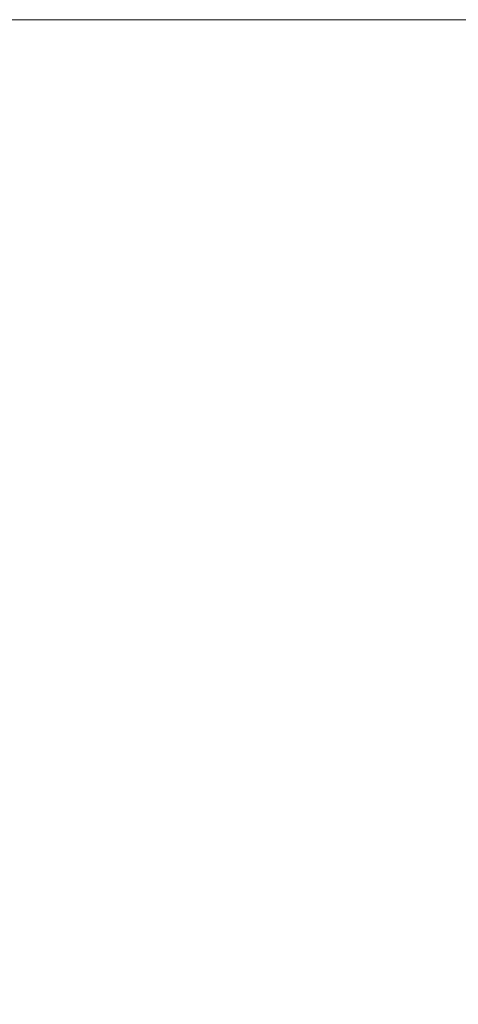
# Model space of a CAD drawing. Header units: centimetres. Extents: x -25.9 to 27.4, y -28.2 to -26.4.
# Tile 94 of 199: x -7.9707 to -7.9366, y -26.4366 to -26.36. Entities that reach past the tile are written whole.
import ezdxf

# ---------------------------------------------------------------- set-up
doc = ezdxf.new("R2010")
doc.units = ezdxf.units.CM
doc.header["$LTSCALE"] = 2.54
doc.layers.add('Lucido design-1', color=7, linetype='Continuous')

# ---------------------------------------------------------------- blocks, each defined once
blk = doc.blocks.new('Gruppo-4-1')
at = {"color": 7, "linetype": 'Continuous', "lineweight": 9}
for points, invisible_edges in [([(27.271439, -26.360047, 540.423108), (27.271439, -26.36, 540.420033), (-25.828561, -26.36, 540.420033), (-25.828561, -26.360047, 540.423108)], 8), ([(-25.828561, -26.36, 540.420033), (-7.970697, -26.36, 540.215544), (-7.978957, -26.36, 540.21358)], 9), ([(-25.828561, -26.36, 540.420033), (-7.962362, -26.36, 540.217157), (-7.970697, -26.36, 540.215544)], 9), ([(9.371439, -26.36, 540.220033), (-25.828561, -26.36, 540.420033), (27.271439, -26.36, 540.420033)], 9), ([(9.371439, -26.36, 540.220033), (-7.928561, -26.36, 540.220033), (-25.828561, -26.36, 540.420033)], 10), ([(-25.828561, -26.36, 540.420033), (-7.953965, -26.36, 540.218414), (-7.962362, -26.36, 540.217157)], 9), ([(-25.828561, -26.36, 540.420033), (-7.93705, -26.36, 540.219853), (-7.945523, -26.36, 540.219313)], 9), ([(-7.928561, -26.36, 540.220033), (-7.93705, -26.36, 540.219853), (-25.828561, -26.36, 540.420033)], 10), ([(-7.945523, -26.36, 540.219313), (-7.953965, -26.36, 540.218414), (-25.828561, -26.36, 540.420033)], 10), ([(-25.828561, -26.360047, 540.423108), (-25.828561, -26.360114, 540.424394), (27.271439, -26.360114, 540.424394), (27.271439, -26.360047, 540.423108)], 10), ([(27.271439, -26.360261, 540.427254), (27.271439, -26.360114, 540.424394), (-25.828561, -26.360114, 540.424394), (-25.828561, -26.360261, 540.427254)], 10), ([(-7.978957, -26.36, 540.21358), (-7.970697, -26.36, 540.215544), (-7.969779, -26.360095, 540.211282), (-7.977858, -26.360095, 540.209361)], 14), ([(-7.977858, -26.360095, 540.209361), (-7.969779, -26.360095, 540.211282), (-7.968908, -26.360361, 540.207243), (-7.976817, -26.360361, 540.205362)], 15), ([(-7.970697, -26.36, 540.215544), (-7.962362, -26.36, 540.217157), (-7.961625, -26.360095, 540.212859), (-7.969779, -26.360095, 540.211282)], 14), ([(-7.969779, -26.360095, 540.211282), (-7.961625, -26.360095, 540.212859), (-7.960926, -26.360361, 540.208786), (-7.968908, -26.360361, 540.207243)], 15), ([(-7.962362, -26.36, 540.217157), (-7.953965, -26.36, 540.218414), (-7.953411, -26.360095, 540.214089), (-7.961625, -26.360095, 540.212859)], 14), ([(-7.961625, -26.360095, 540.212859), (-7.953411, -26.360095, 540.214089), (-7.952886, -26.360361, 540.20999), (-7.960926, -26.360361, 540.208786)], 15), ([(-7.953965, -26.36, 540.218414), (-7.945523, -26.36, 540.219313), (-7.945153, -26.360095, 540.214969), (-7.953411, -26.360095, 540.214089)], 14), ([(-7.953411, -26.360095, 540.214089), (-7.945153, -26.360095, 540.214969), (-7.944802, -26.360361, 540.210851), (-7.952886, -26.360361, 540.20999)], 15), ([(-7.945523, -26.36, 540.219313), (-7.93705, -26.36, 540.219853), (-7.936865, -26.360095, 540.215497), (-7.945153, -26.360095, 540.214969)], 14), ([(-7.945153, -26.360095, 540.214969), (-7.936865, -26.360095, 540.215497), (-7.936689, -26.360361, 540.211368), (-7.944802, -26.360361, 540.210851)], 15), ([(-7.93705, -26.36, 540.219853), (-7.928561, -26.36, 540.220033), (-7.928561, -26.360095, 540.215674), (-7.936865, -26.360095, 540.215497)], 12), ([(-7.936865, -26.360095, 540.215497), (-7.928561, -26.360095, 540.215674), (-7.928561, -26.360361, 540.211541), (-7.936689, -26.360361, 540.211368)], 13), ([(-25.828561, -26.360261, 540.427254), (-25.828561, -26.3604, 540.428747), (27.271439, -26.3604, 540.428747), (27.271439, -26.360261, 540.427254)], 10), ([(27.271439, -26.360647, 540.43139), (27.271439, -26.3604, 540.428747), (-25.828561, -26.3604, 540.428747), (-25.828561, -26.360647, 540.43139)], 10), ([(-25.828561, -26.360647, 540.43139), (-25.828561, -26.360876, 540.433083), (27.271439, -26.360876, 540.433083), (27.271439, -26.360647, 540.43139)], 10), ([(27.271439, -26.361205, 540.435511), (27.271439, -26.360876, 540.433083), (-25.828561, -26.360876, 540.433083), (-25.828561, -26.361205, 540.435511)], 10), ([(-7.976817, -26.360361, 540.205362), (-7.968908, -26.360361, 540.207243), (-7.968041, -26.360798, 540.203221), (-7.97578, -26.360798, 540.20138)], 15), ([(-7.97578, -26.360798, 540.20138), (-7.968041, -26.360798, 540.203221), (-7.96718, -26.361404, 540.199223), (-7.97475, -26.361404, 540.197423)], 15), ([(-7.968908, -26.360361, 540.207243), (-7.960926, -26.360361, 540.208786), (-7.960231, -26.360798, 540.204731), (-7.968041, -26.360798, 540.203221)], 15), ([(-7.968041, -26.360798, 540.203221), (-7.960231, -26.360798, 540.204731), (-7.95954, -26.361404, 540.200701), (-7.96718, -26.361404, 540.199223)], 15), ([(-7.960926, -26.360361, 540.208786), (-7.952886, -26.360361, 540.20999), (-7.952364, -26.360798, 540.205909), (-7.960231, -26.360798, 540.204731)], 15), ([(-7.960231, -26.360798, 540.204731), (-7.952364, -26.360798, 540.205909), (-7.951844, -26.361404, 540.201853), (-7.95954, -26.361404, 540.200701)], 15), ([(-7.952886, -26.360361, 540.20999), (-7.944802, -26.360361, 540.210851), (-7.944453, -26.360798, 540.206752), (-7.952364, -26.360798, 540.205909)], 15), ([(-7.952364, -26.360798, 540.205909), (-7.944453, -26.360798, 540.206752), (-7.944107, -26.361404, 540.202677), (-7.951844, -26.361404, 540.201853)], 15), ([(-7.944802, -26.360361, 540.210851), (-7.936689, -26.360361, 540.211368), (-7.936515, -26.360798, 540.207258), (-7.944453, -26.360798, 540.206752)], 15), ([(-7.944453, -26.360798, 540.206752), (-7.936515, -26.360798, 540.207258), (-7.936341, -26.361404, 540.203172), (-7.944107, -26.361404, 540.202677)], 15), ([(-7.936689, -26.360361, 540.211368), (-7.928561, -26.360361, 540.211541), (-7.928561, -26.360385, 540.211318)], 9), ([(-7.928561, -26.360385, 540.211318), (-7.928561, -26.360798, 540.207427), (-7.936515, -26.360798, 540.207258), (-7.936689, -26.360361, 540.211368)], 14), ([(-25.828561, -26.361205, 540.435511), (-25.828561, -26.36154, 540.437394), (27.271439, -26.36154, 540.437394), (27.271439, -26.361205, 540.435511)], 10), ([(27.271439, -26.361935, 540.439608), (27.271439, -26.36154, 540.437394), (-25.828561, -26.36154, 540.437394), (-25.828561, -26.361935, 540.439608)], 10), ([(-7.97475, -26.361404, 540.197423), (-7.96718, -26.361404, 540.199223), (-7.966325, -26.362177, 540.195257), (-7.973728, -26.362177, 540.193496)], 15), ([(-7.96718, -26.361404, 540.199223), (-7.95954, -26.361404, 540.200701), (-7.958854, -26.362177, 540.196702), (-7.966325, -26.362177, 540.195257)], 15), ([(-7.95954, -26.361404, 540.200701), (-7.951844, -26.361404, 540.201853), (-7.951329, -26.362177, 540.197828), (-7.958854, -26.362177, 540.196702)], 15), ([(-7.951844, -26.361404, 540.201853), (-7.944107, -26.361404, 540.202677), (-7.943763, -26.362177, 540.198634), (-7.951329, -26.362177, 540.197828)], 15), ([(-7.944107, -26.361404, 540.202677), (-7.936341, -26.361404, 540.203172), (-7.936169, -26.362177, 540.199119), (-7.943763, -26.362177, 540.198634)], 15), ([(-25.828561, -26.361935, 540.439608), (-25.828561, -26.362392, 540.441673), (27.271439, -26.362392, 540.441673), (27.271439, -26.361935, 540.439608)], 10), ([(27.271439, -26.362835, 540.443675), (27.271439, -26.362392, 540.441673), (-25.828561, -26.362392, 540.441673), (-25.828561, -26.362835, 540.443675)], 10), ([(-7.973728, -26.362177, 540.193496), (-7.966325, -26.362177, 540.195257), (-7.965478, -26.363117, 540.191329), (-7.972715, -26.363117, 540.189608)], 15), ([(-7.966325, -26.362177, 540.195257), (-7.958854, -26.362177, 540.196702), (-7.958175, -26.363117, 540.192741), (-7.965478, -26.363117, 540.191329)], 15), ([(-7.958854, -26.362177, 540.196702), (-7.951329, -26.362177, 540.197828), (-7.950819, -26.363117, 540.193842), (-7.958175, -26.363117, 540.192741)], 15), ([(-7.951329, -26.362177, 540.197828), (-7.943763, -26.362177, 540.198634), (-7.943422, -26.363117, 540.19463), (-7.950819, -26.363117, 540.193842)], 15), ([(-7.943763, -26.362177, 540.198634), (-7.936169, -26.362177, 540.199119), (-7.935998, -26.363117, 540.195104), (-7.943422, -26.363117, 540.19463)], 15), ([(-25.828561, -26.362835, 540.443675), (-25.828561, -26.363428, 540.44591), (27.271439, -26.363428, 540.44591), (27.271439, -26.362835, 540.443675)], 10), ([(-7.972715, -26.363117, 540.189608), (-7.965478, -26.363117, 540.191329), (-7.964641, -26.36422, 540.187445), (-7.971714, -26.36422, 540.185763)], 15), ([(-7.965478, -26.363117, 540.191329), (-7.958175, -26.363117, 540.192741), (-7.957504, -26.36422, 540.188826), (-7.964641, -26.36422, 540.187445)], 15), ([(-7.958175, -26.363117, 540.192741), (-7.950819, -26.363117, 540.193842), (-7.950314, -26.36422, 540.189902), (-7.957504, -26.36422, 540.188826)], 15), ([(-7.950819, -26.363117, 540.193842), (-7.943422, -26.363117, 540.19463), (-7.943085, -26.36422, 540.190672), (-7.950314, -26.36422, 540.189902)], 15), ([(-7.943422, -26.363117, 540.19463), (-7.935998, -26.363117, 540.195104), (-7.93583, -26.36422, 540.191135), (-7.943085, -26.36422, 540.190672)], 15), ([(27.271439, -26.363905, 540.447705), (27.271439, -26.363428, 540.44591), (-25.828561, -26.363428, 540.44591), (-25.828561, -26.363905, 540.447705)], 10), ([(-25.828561, -26.363905, 540.447705), (-25.828561, -26.364648, 540.450098), (27.271439, -26.364648, 540.450098), (27.271439, -26.363905, 540.447705)], 10), ([(27.271439, -26.365143, 540.45169), (27.271439, -26.364648, 540.450098), (-25.828561, -26.364648, 540.450098), (-25.828561, -26.365143, 540.45169)], 10), ([(-7.978709, -26.36422, 540.183782), (-7.971714, -26.36422, 540.185763), (-7.970726, -26.365486, 540.181969), (-7.977561, -26.365486, 540.180033)], 15), ([(-7.971714, -26.36422, 540.185763), (-7.964641, -26.36422, 540.187445), (-7.963815, -26.365486, 540.183612), (-7.970726, -26.365486, 540.181969)], 15), ([(-7.964641, -26.36422, 540.187445), (-7.957504, -26.36422, 540.188826), (-7.956841, -26.365486, 540.184961), (-7.963815, -26.365486, 540.183612)], 15), ([(-7.957504, -26.36422, 540.188826), (-7.950314, -26.36422, 540.189902), (-7.949816, -26.365486, 540.186013), (-7.956841, -26.365486, 540.184961)], 15), ([(-7.950314, -26.36422, 540.189902), (-7.943085, -26.36422, 540.190672), (-7.942752, -26.365486, 540.186765), (-7.949816, -26.365486, 540.186013)], 15), ([(-7.943085, -26.36422, 540.190672), (-7.93583, -26.36422, 540.191135), (-7.935663, -26.365486, 540.187217), (-7.942752, -26.365486, 540.186765)], 15), ([(-25.828561, -26.365143, 540.45169), (-25.828561, -26.36605, 540.454229), (27.271439, -26.36605, 540.454229), (27.271439, -26.365143, 540.45169)], 10), ([(-7.977561, -26.365486, 540.180033), (-7.970726, -26.365486, 540.181969), (-7.969753, -26.36691, 540.178232), (-7.97643, -26.36691, 540.176341)], 15), ([(-7.970726, -26.365486, 540.181969), (-7.963815, -26.365486, 540.183612), (-7.963002, -26.36691, 540.179837), (-7.969753, -26.36691, 540.178232)], 15), ([(-7.963815, -26.365486, 540.183612), (-7.956841, -26.365486, 540.184961), (-7.956188, -26.36691, 540.181155), (-7.963002, -26.36691, 540.179837)], 15), ([(-7.956841, -26.365486, 540.184961), (-7.949816, -26.365486, 540.186013), (-7.949325, -26.36691, 540.182182), (-7.956188, -26.36691, 540.181155)], 15), ([(-7.949816, -26.365486, 540.186013), (-7.942752, -26.365486, 540.186765), (-7.942425, -26.36691, 540.182917), (-7.949325, -26.36691, 540.182182)], 15), ([(-7.942752, -26.365486, 540.186765), (-7.935663, -26.365486, 540.187217), (-7.935499, -26.36691, 540.183359), (-7.942425, -26.36691, 540.182917)], 15), ([(27.271439, -26.366548, 540.455624), (27.271439, -26.36605, 540.454229), (-25.828561, -26.36605, 540.454229), (-25.828561, -26.366548, 540.455624)], 10), ([(-25.828561, -26.366548, 540.455624), (-25.828561, -26.367629, 540.458295), (27.271439, -26.367629, 540.458295), (27.271439, -26.366548, 540.455624)], 10), ([(-7.97643, -26.36691, 540.176341), (-7.969753, -26.36691, 540.178232), (-7.968796, -26.36849, 540.174557), (-7.975318, -26.36849, 540.172711)], 15), ([(-7.969753, -26.36691, 540.178232), (-7.963002, -26.36691, 540.179837), (-7.962202, -26.36849, 540.176126), (-7.968796, -26.36849, 540.174557)], 15), ([(-7.963002, -26.36691, 540.179837), (-7.956188, -26.36691, 540.181155), (-7.955547, -26.36849, 540.177413), (-7.962202, -26.36849, 540.176126)], 15), ([(-7.956188, -26.36691, 540.181155), (-7.949325, -26.36691, 540.182182), (-7.948843, -26.36849, 540.178416), (-7.955547, -26.36849, 540.177413)], 15), ([(-7.949325, -26.36691, 540.182182), (-7.942425, -26.36691, 540.182917), (-7.942103, -26.36849, 540.179134), (-7.948843, -26.36849, 540.178416)], 15), ([(-7.942425, -26.36691, 540.182917), (-7.935499, -26.36691, 540.183359), (-7.935338, -26.36849, 540.179566), (-7.942103, -26.36849, 540.179134)], 15), ([(27.271439, -26.368117, 540.459498), (27.271439, -26.367629, 540.458295), (-25.828561, -26.367629, 540.458295), (-25.828561, -26.368117, 540.459498)], 10), ([(-25.828561, -26.368117, 540.459498), (-25.828561, -26.369385, 540.462288), (27.271439, -26.369385, 540.462288), (27.271439, -26.368117, 540.459498)], 10), ([(-7.975318, -26.36849, 540.172711), (-7.968796, -26.36849, 540.174557), (-7.967858, -26.370224, 540.170952), (-7.974227, -26.370224, 540.169149)], 15), ([(-7.968796, -26.36849, 540.174557), (-7.962202, -26.36849, 540.176126), (-7.961417, -26.370224, 540.172484), (-7.967858, -26.370224, 540.170952)], 15), ([(-7.962202, -26.36849, 540.176126), (-7.955547, -26.36849, 540.177413), (-7.954917, -26.370224, 540.173741), (-7.961417, -26.370224, 540.172484)], 15), ([(-7.955547, -26.36849, 540.177413), (-7.948843, -26.36849, 540.178416), (-7.94837, -26.370224, 540.174721), (-7.954917, -26.370224, 540.173741)], 15), ([(-7.948843, -26.36849, 540.178416), (-7.942103, -26.36849, 540.179134), (-7.941787, -26.370224, 540.175423), (-7.94837, -26.370224, 540.174721)], 15), ([(-7.942103, -26.36849, 540.179134), (-7.935338, -26.36849, 540.179566), (-7.93518, -26.370224, 540.175844), (-7.941787, -26.370224, 540.175423)], 15), ([(27.271439, -26.369848, 540.463308), (27.271439, -26.369385, 540.462288), (-25.828561, -26.369385, 540.462288), (-25.828561, -26.369848, 540.463308)], 10), ([(-25.828561, -26.369848, 540.463308), (-25.828561, -26.371313, 540.466201), (27.271439, -26.371313, 540.466201), (27.271439, -26.369848, 540.463308)], 10), ([(-7.974227, -26.370224, 540.169149), (-7.967858, -26.370224, 540.170952), (-7.966938, -26.372108, 540.167422), (-7.973159, -26.372108, 540.165661)], 15), ([(-7.967858, -26.370224, 540.170952), (-7.961417, -26.370224, 540.172484), (-7.960649, -26.372108, 540.168918), (-7.966938, -26.372108, 540.167422)], 15), ([(-7.961417, -26.370224, 540.172484), (-7.954917, -26.370224, 540.173741), (-7.954301, -26.372108, 540.170146), (-7.960649, -26.372108, 540.168918)], 15), ([(-7.954917, -26.370224, 540.173741), (-7.94837, -26.370224, 540.174721), (-7.947907, -26.372108, 540.171103), (-7.954301, -26.372108, 540.170146)], 15), ([(-7.94837, -26.370224, 540.174721), (-7.941787, -26.370224, 540.175423), (-7.941478, -26.372108, 540.171788), (-7.947907, -26.372108, 540.171103)], 15), ([(-7.941787, -26.370224, 540.175423), (-7.93518, -26.370224, 540.175844), (-7.935025, -26.372108, 540.172199), (-7.941478, -26.372108, 540.171788)], 15), ([(27.271439, -26.371739, 540.467045), (27.271439, -26.371313, 540.466201), (-25.828561, -26.371313, 540.466201), (-25.828561, -26.371739, 540.467045)], 10), ([(-25.828561, -26.371739, 540.467045), (-25.828561, -26.373409, 540.470027), (27.271439, -26.373409, 540.470027), (27.271439, -26.371739, 540.467045)], 10), ([(-7.973159, -26.372108, 540.165661), (-7.966938, -26.372108, 540.167422), (-7.96604, -26.374138, 540.163973), (-7.972116, -26.374138, 540.162253)], 15), ([(-7.966938, -26.372108, 540.167422), (-7.960649, -26.372108, 540.168918), (-7.959898, -26.374138, 540.165434), (-7.96604, -26.374138, 540.163973)], 15), ([(-7.960649, -26.372108, 540.168918), (-7.954301, -26.372108, 540.170146), (-7.953698, -26.374138, 540.166633), (-7.959898, -26.374138, 540.165434)], 15), ([(-7.954301, -26.372108, 540.170146), (-7.947907, -26.372108, 540.171103), (-7.947454, -26.374138, 540.167568), (-7.953698, -26.374138, 540.166633)], 15), ([(-7.947907, -26.372108, 540.171103), (-7.941478, -26.372108, 540.171788), (-7.941175, -26.374138, 540.168237), (-7.947454, -26.374138, 540.167568)], 15), ([(-7.941478, -26.372108, 540.171788), (-7.935025, -26.372108, 540.172199), (-7.934874, -26.374138, 540.168638), (-7.941175, -26.374138, 540.168237)], 15), ([(27.271439, -26.373788, 540.470703), (27.271439, -26.373409, 540.470027), (-25.828561, -26.373409, 540.470027), (-25.828561, -26.373788, 540.470703)], 10), ([(-25.828561, -26.373788, 540.470703), (-25.828561, -26.37567, 540.473758), (27.271439, -26.37567, 540.473758), (27.271439, -26.373788, 540.470703)], 10), ([(-7.972116, -26.374138, 540.162253), (-7.96604, -26.374138, 540.163973), (-7.965165, -26.37631, 540.16061), (-7.971098, -26.37631, 540.15893)], 15), ([(-7.96604, -26.374138, 540.163973), (-7.959898, -26.374138, 540.165434), (-7.959166, -26.37631, 540.162037), (-7.965165, -26.37631, 540.16061)], 15), ([(-7.959898, -26.374138, 540.165434), (-7.953698, -26.374138, 540.166633), (-7.953111, -26.37631, 540.163208), (-7.959166, -26.37631, 540.162037)], 15), ([(-7.953698, -26.374138, 540.166633), (-7.947454, -26.374138, 540.167568), (-7.947013, -26.37631, 540.164121), (-7.953111, -26.37631, 540.163208)], 15), ([(-7.947454, -26.374138, 540.167568), (-7.941175, -26.374138, 540.168237), (-7.940881, -26.37631, 540.164774), (-7.947013, -26.37631, 540.164121)], 15), ([(-7.941175, -26.374138, 540.168237), (-7.934874, -26.374138, 540.168638), (-7.934727, -26.37631, 540.165167), (-7.940881, -26.37631, 540.164774)], 15), ([(27.271439, -26.375989, 540.474275), (27.271439, -26.37567, 540.473758), (-25.828561, -26.37567, 540.473758), (-25.828561, -26.375989, 540.474275)], 10), ([(-25.828561, -26.375989, 540.474275), (-25.828561, -26.378092, 540.477386), (27.271439, -26.378092, 540.477386), (27.271439, -26.375989, 540.474275)], 10), ([(-7.976955, -26.37631, 540.157), (-7.971098, -26.37631, 540.15893), (-7.970108, -26.378621, 540.155698), (-7.975829, -26.378621, 540.153813)], 15), ([(-7.971098, -26.37631, 540.15893), (-7.965165, -26.37631, 540.16061), (-7.964313, -26.378621, 540.157339), (-7.970108, -26.378621, 540.155698)], 15), ([(-7.965165, -26.37631, 540.16061), (-7.959166, -26.37631, 540.162037), (-7.958453, -26.378621, 540.158733), (-7.964313, -26.378621, 540.157339)], 15), ([(-7.959166, -26.37631, 540.162037), (-7.953111, -26.37631, 540.163208), (-7.95254, -26.378621, 540.159877), (-7.958453, -26.378621, 540.158733)], 15), ([(-7.953111, -26.37631, 540.163208), (-7.947013, -26.37631, 540.164121), (-7.946583, -26.378621, 540.160768), (-7.95254, -26.378621, 540.159877)], 15), ([(-7.947013, -26.37631, 540.164121), (-7.940881, -26.37631, 540.164774), (-7.940594, -26.378621, 540.161406), (-7.946583, -26.378621, 540.160768)], 15), ([(-7.940881, -26.37631, 540.164774), (-7.934727, -26.37631, 540.165167), (-7.934583, -26.378621, 540.16179), (-7.940594, -26.378621, 540.161406)], 15), ([(27.271439, -26.378341, 540.477756), (27.271439, -26.378092, 540.477386), (-25.828561, -26.378092, 540.477386), (-25.828561, -26.378341, 540.477756)], 10), ([(-25.828561, -26.378341, 540.477756), (-25.828561, -26.380669, 540.480906), (27.271439, -26.380669, 540.480906), (27.271439, -26.378341, 540.477756)], 10), ([(-7.975829, -26.378621, 540.153813), (-7.970108, -26.378621, 540.155698), (-7.969148, -26.381066, 540.152562), (-7.974736, -26.381066, 540.15072)], 15), ([(-7.970108, -26.378621, 540.155698), (-7.964313, -26.378621, 540.157339), (-7.963487, -26.381066, 540.154165), (-7.969148, -26.381066, 540.152562)], 15), ([(-7.964313, -26.378621, 540.157339), (-7.958453, -26.378621, 540.158733), (-7.957762, -26.381066, 540.155527), (-7.963487, -26.381066, 540.154165)], 15), ([(-7.958453, -26.378621, 540.158733), (-7.95254, -26.378621, 540.159877), (-7.951986, -26.381066, 540.156644), (-7.957762, -26.381066, 540.155527)], 15), ([(-7.95254, -26.378621, 540.159877), (-7.946583, -26.378621, 540.160768), (-7.946167, -26.381066, 540.157515), (-7.951986, -26.381066, 540.156644)], 15), ([(-7.946583, -26.378621, 540.160768), (-7.940594, -26.378621, 540.161406), (-7.940316, -26.381066, 540.158139), (-7.946167, -26.381066, 540.157515)], 15), ([(-7.940594, -26.378621, 540.161406), (-7.934583, -26.378621, 540.16179), (-7.934444, -26.381066, 540.158513), (-7.940316, -26.381066, 540.158139)], 15), ([(27.271439, -26.38084, 540.481137), (27.271439, -26.380669, 540.480906), (-25.828561, -26.380669, 540.480906), (-25.828561, -26.38084, 540.481137)], 10), ([(-25.828561, -26.38084, 540.481137), (-25.828561, -26.383398, 540.48431), (27.271439, -26.383398, 540.48431), (27.271439, -26.38084, 540.481137)], 10), ([(-7.974736, -26.381066, 540.15072), (-7.969148, -26.381066, 540.152562), (-7.968219, -26.383641, 540.149527), (-7.973679, -26.383641, 540.147728)], 15), ([(-7.969148, -26.381066, 540.152562), (-7.963487, -26.381066, 540.154165), (-7.962687, -26.383641, 540.151094), (-7.968219, -26.383641, 540.149527)], 15), ([(-7.963487, -26.381066, 540.154165), (-7.957762, -26.381066, 540.155527), (-7.957094, -26.383641, 540.152424), (-7.962687, -26.383641, 540.151094)], 15), ([(-7.957762, -26.381066, 540.155527), (-7.951986, -26.381066, 540.156644), (-7.951449, -26.383641, 540.153516), (-7.957094, -26.383641, 540.152424)], 15), ([(-7.951986, -26.381066, 540.156644), (-7.946167, -26.381066, 540.157515), (-7.945763, -26.383641, 540.154367), (-7.951449, -26.383641, 540.153516)], 15), ([(-7.946167, -26.381066, 540.157515), (-7.940316, -26.381066, 540.158139), (-7.940047, -26.383641, 540.154976), (-7.945763, -26.383641, 540.154367)], 15), ([(-7.940316, -26.381066, 540.158139), (-7.934444, -26.381066, 540.158513), (-7.934309, -26.383641, 540.155342), (-7.940047, -26.383641, 540.154976)], 15), ([(27.271439, -26.383481, 540.484414), (27.271439, -26.383398, 540.48431), (-25.828561, -26.383398, 540.48431), (-25.828561, -26.383481, 540.484414)], 10), ([(27.271439, -26.386261, 540.48758), (27.271439, -26.383481, 540.484414), (-25.828561, -26.383481, 540.484414), (-25.828561, -26.386261, 540.48758)], 10), ([(-7.973679, -26.383641, 540.147728), (-7.968219, -26.383641, 540.149527), (-7.967321, -26.38634, 540.146598), (-7.972658, -26.38634, 540.144839)], 15), ([(-7.968219, -26.383641, 540.149527), (-7.962687, -26.383641, 540.151094), (-7.961915, -26.38634, 540.148129), (-7.967321, -26.38634, 540.146598)], 15), ([(-7.962687, -26.383641, 540.151094), (-7.957094, -26.383641, 540.152424), (-7.956448, -26.38634, 540.149429), (-7.961915, -26.38634, 540.148129)], 15), ([(-7.957094, -26.383641, 540.152424), (-7.951449, -26.383641, 540.153516), (-7.950932, -26.38634, 540.150496), (-7.956448, -26.38634, 540.149429)], 15), ([(-7.951449, -26.383641, 540.153516), (-7.945763, -26.383641, 540.154367), (-7.945374, -26.38634, 540.151328), (-7.950932, -26.38634, 540.150496)], 15), ([(-7.945763, -26.383641, 540.154367), (-7.940047, -26.383641, 540.154976), (-7.939787, -26.38634, 540.151924), (-7.945374, -26.38634, 540.151328)], 15), ([(-7.940047, -26.383641, 540.154976), (-7.934309, -26.383641, 540.155342), (-7.934179, -26.38634, 540.152281), (-7.939787, -26.38634, 540.151924)], 15), ([(27.271439, -26.389175, 540.49063), (27.271439, -26.386273, 540.487592), (-25.828561, -26.386273, 540.487592), (-25.828561, -26.389175, 540.49063)], 10), ([(-7.972658, -26.38634, 540.144839), (-7.967321, -26.38634, 540.146598), (-7.966458, -26.38916, 540.14378), (-7.971676, -26.38916, 540.14206)], 15), ([(-7.967321, -26.38634, 540.146598), (-7.961915, -26.38634, 540.148129), (-7.961172, -26.38916, 540.145276), (-7.966458, -26.38916, 540.14378)], 15), ([(-7.961915, -26.38634, 540.148129), (-7.956448, -26.38634, 540.149429), (-7.955827, -26.38916, 540.146548), (-7.961172, -26.38916, 540.145276)], 15), ([(-7.956448, -26.38634, 540.149429), (-7.950932, -26.38634, 540.150496), (-7.950433, -26.38916, 540.147591), (-7.955827, -26.38916, 540.146548)], 15), ([(-7.950932, -26.38634, 540.150496), (-7.945374, -26.38634, 540.151328), (-7.945, -26.38916, 540.148404), (-7.950433, -26.38916, 540.147591)], 15), ([(-7.945374, -26.38634, 540.151328), (-7.939787, -26.38634, 540.151924), (-7.939537, -26.38916, 540.148986), (-7.945, -26.38916, 540.148404)], 15), ([(-7.939787, -26.38634, 540.151924), (-7.934179, -26.38634, 540.152281), (-7.934054, -26.38916, 540.149336), (-7.939537, -26.38916, 540.148986)], 15), ([(-25.828561, -26.389175, 540.49063), (-25.828561, -26.389292, 540.490742), (27.271439, -26.389292, 540.490742), (27.271439, -26.389175, 540.49063)], 10), ([(-7.976816, -26.38916, 540.14012), (-7.971676, -26.38916, 540.14206), (-7.970734, -26.392095, 540.139393), (-7.975762, -26.392095, 540.137496)], 15), ([(-7.971676, -26.38916, 540.14206), (-7.966458, -26.38916, 540.14378), (-7.96563, -26.392095, 540.141076), (-7.970734, -26.392095, 540.139393)], 15), ([(-7.966458, -26.38916, 540.14378), (-7.961172, -26.38916, 540.145276), (-7.96046, -26.392095, 540.14254), (-7.96563, -26.392095, 540.141076)], 15), ([(-7.961172, -26.38916, 540.145276), (-7.955827, -26.38916, 540.146548), (-7.955232, -26.392095, 540.143783), (-7.96046, -26.392095, 540.14254)], 15), ([(-7.955827, -26.38916, 540.146548), (-7.950433, -26.38916, 540.147591), (-7.949955, -26.392095, 540.144804), (-7.955232, -26.392095, 540.143783)], 15), ([(-7.950433, -26.38916, 540.147591), (-7.945, -26.38916, 540.148404), (-7.944641, -26.392095, 540.145599), (-7.949955, -26.392095, 540.144804)], 15), ([(-7.945, -26.38916, 540.148404), (-7.939537, -26.38916, 540.148986), (-7.939297, -26.392095, 540.146169), (-7.944641, -26.392095, 540.145599)], 15), ([(-7.939537, -26.38916, 540.148986), (-7.934054, -26.38916, 540.149336), (-7.933934, -26.392095, 540.146511), (-7.939297, -26.392095, 540.146169)], 15), ([(27.271439, -26.392218, 540.493556), (27.271439, -26.389292, 540.490742), (-25.828561, -26.389292, 540.490742), (-25.828561, -26.392218, 540.493556)], 10), ([(-25.828561, -26.392218, 540.493556), (-25.828561, -26.392445, 540.493757), (27.271439, -26.392445, 540.493757), (27.271439, -26.392218, 540.493556)], 10), ([(-7.975762, -26.392095, 540.137496), (-7.970734, -26.392095, 540.139393), (-7.969833, -26.395139, 540.136844), (-7.974754, -26.395139, 540.134988)], 15), ([(-7.970734, -26.392095, 540.139393), (-7.96563, -26.392095, 540.141076), (-7.964839, -26.395139, 540.138491), (-7.969833, -26.395139, 540.136844)], 15), ([(-7.96563, -26.392095, 540.141076), (-7.96046, -26.392095, 540.14254), (-7.959778, -26.395139, 540.139924), (-7.964839, -26.395139, 540.138491)], 15), ([(-7.96046, -26.392095, 540.14254), (-7.955232, -26.392095, 540.143783), (-7.954662, -26.395139, 540.141141), (-7.959778, -26.395139, 540.139924)], 15), ([(-7.955232, -26.392095, 540.143783), (-7.949955, -26.392095, 540.144804), (-7.949499, -26.395139, 540.142139), (-7.954662, -26.395139, 540.141141)], 15), ([(-7.949955, -26.392095, 540.144804), (-7.944641, -26.392095, 540.145599), (-7.944297, -26.395139, 540.142918), (-7.949499, -26.395139, 540.142139)], 15), ([(-7.944641, -26.392095, 540.145599), (-7.939297, -26.392095, 540.146169), (-7.939068, -26.395139, 540.143475), (-7.944297, -26.395139, 540.142918)], 15), ([(-7.939297, -26.392095, 540.146169), (-7.933934, -26.392095, 540.146511), (-7.933819, -26.395139, 540.14381), (-7.939068, -26.395139, 540.143475)], 15), ([(27.271439, -26.395386, 540.496355), (27.271439, -26.392445, 540.493757), (-25.828561, -26.392445, 540.493757), (-25.828561, -26.395386, 540.496355)], 10), ([(-25.828561, -26.395386, 540.496355), (-25.828561, -26.395726, 540.496631), (27.271439, -26.395726, 540.496631), (27.271439, -26.395386, 540.496355)], 10), ([(-7.974754, -26.395139, 540.134988), (-7.969833, -26.395139, 540.136844), (-7.968976, -26.398288, 540.134417), (-7.973794, -26.398288, 540.132598)], 15), ([(-7.969833, -26.395139, 540.136844), (-7.964839, -26.395139, 540.138491), (-7.964085, -26.398288, 540.136029), (-7.968976, -26.398288, 540.134417)], 15), ([(-7.964839, -26.395139, 540.138491), (-7.959778, -26.395139, 540.139924), (-7.95913, -26.398288, 540.137432), (-7.964085, -26.398288, 540.136029)], 15), ([(-7.959778, -26.395139, 540.139924), (-7.954662, -26.395139, 540.141141), (-7.95412, -26.398288, 540.138624), (-7.95913, -26.398288, 540.137432)], 15), ([(-7.954662, -26.395139, 540.141141), (-7.949499, -26.395139, 540.142139), (-7.949063, -26.398288, 540.139602), (-7.95412, -26.398288, 540.138624)], 15), ([(-7.949499, -26.395139, 540.142139), (-7.944297, -26.395139, 540.142918), (-7.94397, -26.398288, 540.140364), (-7.949063, -26.398288, 540.139602)], 15), ([(-7.944297, -26.395139, 540.142918), (-7.939068, -26.395139, 540.143475), (-7.938849, -26.398288, 540.140909), (-7.94397, -26.398288, 540.140364)], 15), ([(-7.939068, -26.395139, 540.143475), (-7.933819, -26.395139, 540.14381), (-7.93371, -26.398288, 540.141237), (-7.938849, -26.398288, 540.140909)], 15), ([(27.271439, -26.398655, 540.499007), (27.271439, -26.395726, 540.496631), (-25.828561, -26.395726, 540.496631), (-25.828561, -26.398655, 540.499007)], 10), ([(-7.973794, -26.398288, 540.132598), (-7.968976, -26.398288, 540.134417), (-7.96815, -26.401584, 540.132081), (-7.97287, -26.401584, 540.1303)], 15), ([(-7.968976, -26.398288, 540.134417), (-7.964085, -26.398288, 540.136029), (-7.963359, -26.401584, 540.13366), (-7.96815, -26.401584, 540.132081)], 15), ([(-7.964085, -26.398288, 540.136029), (-7.95913, -26.398288, 540.137432), (-7.958505, -26.401584, 540.135035), (-7.963359, -26.401584, 540.13366)], 15), ([(-7.95913, -26.398288, 540.137432), (-7.95412, -26.398288, 540.138624), (-7.953598, -26.401584, 540.136202), (-7.958505, -26.401584, 540.135035)], 15), ([(-7.95412, -26.398288, 540.138624), (-7.949063, -26.398288, 540.139602), (-7.948645, -26.401584, 540.13716), (-7.953598, -26.401584, 540.136202)], 15), ([(-7.949063, -26.398288, 540.139602), (-7.94397, -26.398288, 540.140364), (-7.943656, -26.401584, 540.137907), (-7.948645, -26.401584, 540.13716)], 15), ([(-7.94397, -26.398288, 540.140364), (-7.938849, -26.398288, 540.140909), (-7.938639, -26.401584, 540.138441), (-7.943656, -26.401584, 540.137907)], 15), ([(-7.938849, -26.398288, 540.140909), (-7.93371, -26.398288, 540.141237), (-7.933605, -26.401584, 540.138762), (-7.938639, -26.401584, 540.138441)], 15), ([(-25.828561, -26.398655, 540.499007), (-25.828561, -26.399127, 540.499365), (27.271439, -26.399127, 540.499365), (27.271439, -26.398655, 540.499007)], 10), ([(27.271439, -26.40045, 540.500369), (27.271439, -26.399127, 540.499365), (-25.828561, -26.399127, 540.499365), (-25.828561, -26.40045, 540.500369)], 10), ([(-25.828561, -26.40045, 540.500369), (-25.828561, -26.402654, 540.501932), (27.271439, -26.402654, 540.501932), (27.271439, -26.40045, 540.500369)], 10), ([(-7.97287, -26.401584, 540.1303), (-7.96815, -26.401584, 540.132081), (-7.967383, -26.404926, 540.129909), (-7.972011, -26.404926, 540.128162)], 15), ([(-7.96815, -26.401584, 540.132081), (-7.963359, -26.401584, 540.13366), (-7.962685, -26.404926, 540.131458), (-7.967383, -26.404926, 540.129909)], 15), ([(-7.963359, -26.401584, 540.13366), (-7.958505, -26.401584, 540.135035), (-7.957925, -26.404926, 540.132805), (-7.962685, -26.404926, 540.131458)], 15), ([(-7.958505, -26.401584, 540.135035), (-7.953598, -26.401584, 540.136202), (-7.953112, -26.404926, 540.13395), (-7.957925, -26.404926, 540.132805)], 15), ([(-7.953598, -26.401584, 540.136202), (-7.948645, -26.401584, 540.13716), (-7.948255, -26.404926, 540.134889), (-7.953112, -26.404926, 540.13395)], 15), ([(-7.948645, -26.401584, 540.13716), (-7.943656, -26.401584, 540.137907), (-7.943363, -26.404926, 540.135622), (-7.948255, -26.404926, 540.134889)], 15), ([(-7.943656, -26.401584, 540.137907), (-7.938639, -26.401584, 540.138441), (-7.938444, -26.404926, 540.136146), (-7.943363, -26.404926, 540.135622)], 15), ([(-7.938639, -26.401584, 540.138441), (-7.933605, -26.401584, 540.138762), (-7.933507, -26.404926, 540.136461), (-7.938444, -26.404926, 540.136146)], 15), ([(27.271439, -26.403908, 540.50282), (27.271439, -26.402654, 540.501932), (-25.828561, -26.402654, 540.501932), (-25.828561, -26.403908, 540.50282)], 10), ([(-25.828561, -26.403908, 540.50282), (-25.828561, -26.406281, 540.504356), (27.271439, -26.406281, 540.504356), (27.271439, -26.403908, 540.50282)], 10), ([(-7.972011, -26.404926, 540.128162), (-7.967383, -26.404926, 540.129909), (-7.966662, -26.408355, 540.127868), (-7.971204, -26.408355, 540.126154)], 15), ([(-7.967383, -26.404926, 540.129909), (-7.962685, -26.404926, 540.131458), (-7.962051, -26.408355, 540.129388), (-7.966662, -26.408355, 540.127868)], 15), ([(-7.962685, -26.404926, 540.131458), (-7.957925, -26.404926, 540.132805), (-7.95738, -26.408355, 540.130711), (-7.962051, -26.408355, 540.129388)], 15), ([(-7.957925, -26.404926, 540.132805), (-7.953112, -26.404926, 540.13395), (-7.952656, -26.408355, 540.131834), (-7.95738, -26.408355, 540.130711)], 15), ([(-7.953112, -26.404926, 540.13395), (-7.948255, -26.404926, 540.134889), (-7.94789, -26.408355, 540.132756), (-7.952656, -26.408355, 540.131834)], 15), ([(-7.948255, -26.404926, 540.134889), (-7.943363, -26.404926, 540.135622), (-7.943088, -26.408355, 540.133475), (-7.94789, -26.408355, 540.132756)], 15), ([(-7.943363, -26.404926, 540.135622), (-7.938444, -26.404926, 540.136146), (-7.938261, -26.408355, 540.133989), (-7.943088, -26.408355, 540.133475)], 15), ([(-7.938444, -26.404926, 540.136146), (-7.933507, -26.404926, 540.136461), (-7.933415, -26.408355, 540.134298), (-7.938261, -26.408355, 540.133989)], 15), ([(27.271439, -26.407471, 540.505126), (27.271439, -26.406281, 540.504356), (-25.828561, -26.406281, 540.504356), (-25.828561, -26.407471, 540.505126)], 10), ([(-25.828561, -26.407471, 540.505126), (-25.828561, -26.41001, 540.506619), (27.271439, -26.41001, 540.506619), (27.271439, -26.407471, 540.505126)], 10), ([(-7.97567, -26.408355, 540.124249), (-7.971204, -26.408355, 540.126154), (-7.970451, -26.411866, 540.124279), (-7.974837, -26.411866, 540.122407)], 15), ([(-7.971204, -26.408355, 540.126154), (-7.966662, -26.408355, 540.127868), (-7.965989, -26.411866, 540.125962), (-7.970451, -26.411866, 540.124279)], 15), ([(-7.966662, -26.408355, 540.127868), (-7.962051, -26.408355, 540.129388), (-7.961459, -26.411866, 540.127455), (-7.965989, -26.411866, 540.125962)], 15), ([(-7.962051, -26.408355, 540.129388), (-7.95738, -26.408355, 540.130711), (-7.95687, -26.411866, 540.128755), (-7.961459, -26.411866, 540.127455)], 15), ([(-7.95738, -26.408355, 540.130711), (-7.952656, -26.408355, 540.131834), (-7.952231, -26.411866, 540.129858), (-7.95687, -26.411866, 540.128755)], 15), ([(-7.952656, -26.408355, 540.131834), (-7.94789, -26.408355, 540.132756), (-7.947548, -26.411866, 540.130764), (-7.952231, -26.411866, 540.129858)], 15), ([(-7.94789, -26.408355, 540.132756), (-7.943088, -26.408355, 540.133475), (-7.942831, -26.411866, 540.13147), (-7.947548, -26.411866, 540.130764)], 15), ([(-7.943088, -26.408355, 540.133475), (-7.938261, -26.408355, 540.133989), (-7.938089, -26.411866, 540.131975), (-7.942831, -26.411866, 540.13147)], 15), ([(-7.938261, -26.408355, 540.133989), (-7.933415, -26.408355, 540.134298), (-7.93333, -26.411866, 540.132279), (-7.938089, -26.411866, 540.131975)], 15), ([(27.271439, -26.411134, 540.507281), (27.271439, -26.41001, 540.506619), (-25.828561, -26.41001, 540.506619), (-25.828561, -26.411134, 540.507281)], 10), ([(-25.828561, -26.411134, 540.507281), (-25.828561, -26.413834, 540.508718), (27.271439, -26.413834, 540.508718), (27.271439, -26.411134, 540.507281)], 10), ([(-7.974837, -26.411866, 540.122407), (-7.970451, -26.411866, 540.124279), (-7.969751, -26.415452, 540.122538), (-7.974065, -26.415452, 540.120698)], 15), ([(-7.970451, -26.411866, 540.124279), (-7.965989, -26.411866, 540.125962), (-7.965364, -26.415452, 540.124194), (-7.969751, -26.415452, 540.122538)], 15), ([(-7.965989, -26.411866, 540.125962), (-7.961459, -26.411866, 540.127455), (-7.96091, -26.415452, 540.125662), (-7.965364, -26.415452, 540.124194)], 15), ([(-7.961459, -26.411866, 540.127455), (-7.95687, -26.411866, 540.128755), (-7.956398, -26.415452, 540.12694), (-7.96091, -26.415452, 540.125662)], 15), ([(-7.95687, -26.411866, 540.128755), (-7.952231, -26.411866, 540.129858), (-7.951835, -26.415452, 540.128025), (-7.956398, -26.415452, 540.12694)], 15), ([(-7.952231, -26.411866, 540.129858), (-7.947548, -26.411866, 540.130764), (-7.947231, -26.415452, 540.128915), (-7.951835, -26.415452, 540.128025)], 15), ([(-7.947548, -26.411866, 540.130764), (-7.942831, -26.411866, 540.13147), (-7.942593, -26.415452, 540.12961), (-7.947231, -26.415452, 540.128915)], 15), ([(-7.942831, -26.411866, 540.13147), (-7.938089, -26.411866, 540.131975), (-7.93793, -26.415452, 540.130106), (-7.942593, -26.415452, 540.12961)], 15), ([(-7.938089, -26.411866, 540.131975), (-7.93333, -26.411866, 540.132279), (-7.93325, -26.415452, 540.130405), (-7.93793, -26.415452, 540.130106)], 15), ([(27.271439, -26.414889, 540.50928), (27.271439, -26.413834, 540.508718), (-25.828561, -26.413834, 540.508718), (-25.828561, -26.414889, 540.50928)], 10), ([(-25.828561, -26.414889, 540.50928), (-25.828561, -26.417746, 540.510649), (27.271439, -26.417746, 540.510649), (27.271439, -26.414889, 540.50928)], 10), ([(-7.974065, -26.415452, 540.120698), (-7.969751, -26.415452, 540.122538), (-7.969107, -26.419106, 540.120936), (-7.973353, -26.419106, 540.119124)], 15), ([(-7.969751, -26.415452, 540.122538), (-7.965364, -26.415452, 540.124194), (-7.964788, -26.419106, 540.122565), (-7.969107, -26.419106, 540.120936)], 15), ([(-7.965364, -26.415452, 540.124194), (-7.96091, -26.415452, 540.125662), (-7.960404, -26.419106, 540.124011), (-7.964788, -26.419106, 540.122565)], 15), ([(-7.96091, -26.415452, 540.125662), (-7.956398, -26.415452, 540.12694), (-7.955962, -26.419106, 540.125268), (-7.960404, -26.419106, 540.124011)], 15), ([(-7.956398, -26.415452, 540.12694), (-7.951835, -26.415452, 540.128025), (-7.951471, -26.419106, 540.126336), (-7.955962, -26.419106, 540.125268)], 15), ([(-7.951835, -26.415452, 540.128025), (-7.947231, -26.415452, 540.128915), (-7.946939, -26.419106, 540.127213), (-7.951471, -26.419106, 540.126336)], 15), ([(-7.947231, -26.415452, 540.128915), (-7.942593, -26.415452, 540.12961), (-7.942374, -26.419106, 540.127896), (-7.946939, -26.419106, 540.127213)], 15), ([(-7.942593, -26.415452, 540.12961), (-7.93793, -26.415452, 540.130106), (-7.937784, -26.419106, 540.128385), (-7.942374, -26.419106, 540.127896)], 15), ([(-7.93793, -26.415452, 540.130106), (-7.93325, -26.415452, 540.130405), (-7.933177, -26.419106, 540.128679), (-7.937784, -26.419106, 540.128385)], 15), ([(27.271439, -26.418732, 540.511121), (27.271439, -26.417746, 540.510649), (-25.828561, -26.417746, 540.510649), (-25.828561, -26.418732, 540.511121)], 10), ([(-25.828561, -26.418732, 540.511121), (-25.828561, -26.421738, 540.512406), (27.271439, -26.421738, 540.512406), (27.271439, -26.418732, 540.511121)], 10), ([(-7.973353, -26.419106, 540.119124), (-7.969107, -26.419106, 540.120936), (-7.968519, -26.422823, 540.119473), (-7.972704, -26.422823, 540.117687)], 15), ([(-7.969107, -26.419106, 540.120936), (-7.964788, -26.419106, 540.122565), (-7.964263, -26.422823, 540.121079), (-7.968519, -26.422823, 540.119473)], 15), ([(-7.964788, -26.419106, 540.122565), (-7.960404, -26.419106, 540.124011), (-7.959942, -26.422823, 540.122503), (-7.964263, -26.422823, 540.121079)], 15), ([(-7.960404, -26.419106, 540.124011), (-7.955962, -26.419106, 540.125268), (-7.955565, -26.422823, 540.123743), (-7.959942, -26.422823, 540.122503)], 15), ([(-7.955962, -26.419106, 540.125268), (-7.951471, -26.419106, 540.126336), (-7.951139, -26.422823, 540.124795), (-7.955565, -26.422823, 540.123743)], 15), ([(-7.951471, -26.419106, 540.126336), (-7.946939, -26.419106, 540.127213), (-7.946673, -26.422823, 540.125659), (-7.951139, -26.422823, 540.124795)], 15), ([(-7.946939, -26.419106, 540.127213), (-7.942374, -26.419106, 540.127896), (-7.942174, -26.422823, 540.126333), (-7.946673, -26.422823, 540.125659)], 15), ([(-7.942374, -26.419106, 540.127896), (-7.937784, -26.419106, 540.128385), (-7.93765, -26.422823, 540.126815), (-7.942174, -26.422823, 540.126333)], 15), ([(-7.937784, -26.419106, 540.128385), (-7.933177, -26.419106, 540.128679), (-7.93311, -26.422823, 540.127104), (-7.93765, -26.422823, 540.126815)], 15), ([(27.271439, -26.422654, 540.512798), (27.271439, -26.421738, 540.512406), (-25.828561, -26.421738, 540.512406), (-25.828561, -26.422654, 540.512798)], 10), ([(-25.828561, -26.422654, 540.512798), (-25.828561, -26.425803, 540.513988), (27.271439, -26.425803, 540.513988), (27.271439, -26.422654, 540.512798)], 10), ([(-7.972704, -26.422823, 540.117687), (-7.968519, -26.422823, 540.119473), (-7.967989, -26.426597, 540.118152), (-7.972117, -26.426597, 540.11639)], 15), ([(-7.968519, -26.422823, 540.119473), (-7.964263, -26.422823, 540.121079), (-7.963789, -26.426597, 540.119737), (-7.967989, -26.426597, 540.118152)], 15), ([(-7.964263, -26.422823, 540.121079), (-7.959942, -26.422823, 540.122503), (-7.959526, -26.426597, 540.121142), (-7.963789, -26.426597, 540.119737)], 15), ([(-7.959942, -26.422823, 540.122503), (-7.955565, -26.422823, 540.123743), (-7.955207, -26.426597, 540.122365), (-7.959526, -26.426597, 540.121142)], 15), ([(-7.955565, -26.422823, 540.123743), (-7.951139, -26.422823, 540.124795), (-7.950839, -26.426597, 540.123404), (-7.955207, -26.426597, 540.122365)], 15), ([(-7.951139, -26.422823, 540.124795), (-7.946673, -26.422823, 540.125659), (-7.946432, -26.426597, 540.124256), (-7.950839, -26.426597, 540.123404)], 15), ([(-7.946673, -26.422823, 540.125659), (-7.942174, -26.422823, 540.126333), (-7.941993, -26.426597, 540.124921), (-7.946432, -26.426597, 540.124256)], 15), ([(-7.942174, -26.422823, 540.126333), (-7.93765, -26.422823, 540.126815), (-7.937529, -26.426597, 540.125396), (-7.941993, -26.426597, 540.124921)], 15), ([(-7.93765, -26.422823, 540.126815), (-7.93311, -26.422823, 540.127104), (-7.933049, -26.426597, 540.125682), (-7.937529, -26.426597, 540.125396)], 15), ([(27.271439, -26.42665, 540.514309), (27.271439, -26.425803, 540.513988), (-25.828561, -26.425803, 540.513988), (-25.828561, -26.42665, 540.514309)], 10), ([(-25.828561, -26.42665, 540.514309), (-25.828561, -26.429934, 540.515392), (27.271439, -26.429934, 540.515392), (27.271439, -26.42665, 540.514309)], 10), ([(-7.972117, -26.426597, 540.11639), (-7.967989, -26.426597, 540.118152), (-7.967516, -26.43042, 540.116975), (-7.971595, -26.43042, 540.115234)], 15), ([(-7.967989, -26.426597, 540.118152), (-7.963789, -26.426597, 540.119737), (-7.963366, -26.43042, 540.118541), (-7.967516, -26.43042, 540.116975)], 15), ([(-7.963789, -26.426597, 540.119737), (-7.959526, -26.426597, 540.121142), (-7.959154, -26.43042, 540.119929), (-7.963366, -26.43042, 540.118541)], 15), ([(-7.959526, -26.426597, 540.121142), (-7.955207, -26.426597, 540.122365), (-7.954887, -26.43042, 540.121137), (-7.959154, -26.43042, 540.119929)], 15), ([(-7.955207, -26.426597, 540.122365), (-7.950839, -26.426597, 540.123404), (-7.950572, -26.43042, 540.122164), (-7.954887, -26.43042, 540.121137)], 15), ([(-7.950839, -26.426597, 540.123404), (-7.946432, -26.426597, 540.124256), (-7.946218, -26.43042, 540.123006), (-7.950572, -26.43042, 540.122164)], 15), ([(-7.946432, -26.426597, 540.124256), (-7.941993, -26.426597, 540.124921), (-7.941832, -26.43042, 540.123662), (-7.946218, -26.43042, 540.123006)], 15), ([(-7.941993, -26.426597, 540.124921), (-7.937529, -26.426597, 540.125396), (-7.937422, -26.43042, 540.124132), (-7.941832, -26.43042, 540.123662)], 15), ([(-7.937529, -26.426597, 540.125396), (-7.933049, -26.426597, 540.125682), (-7.932995, -26.43042, 540.124414), (-7.937422, -26.43042, 540.124132)], 15), ([(27.271439, -26.430713, 540.515649), (27.271439, -26.429934, 540.515392), (-25.828561, -26.429934, 540.515392), (-25.828561, -26.430713, 540.515649)], 10), ([(-7.971595, -26.43042, 540.115234), (-7.967516, -26.43042, 540.116975), (-7.967101, -26.434287, 540.115942), (-7.971137, -26.434287, 540.11422)], 15), ([(-7.967516, -26.43042, 540.116975), (-7.963366, -26.43042, 540.118541), (-7.962996, -26.434287, 540.117492), (-7.967101, -26.434287, 540.115942)], 15), ([(-7.963366, -26.43042, 540.118541), (-7.959154, -26.43042, 540.119929), (-7.958828, -26.434287, 540.118865), (-7.962996, -26.434287, 540.117492)], 15), ([(-7.959154, -26.43042, 540.119929), (-7.954887, -26.43042, 540.121137), (-7.954606, -26.434287, 540.120061), (-7.958828, -26.434287, 540.118865)], 15), ([(-7.954887, -26.43042, 540.121137), (-7.950572, -26.43042, 540.122164), (-7.950338, -26.434287, 540.121076), (-7.954606, -26.434287, 540.120061)], 15), ([(-7.950572, -26.43042, 540.122164), (-7.946218, -26.43042, 540.123006), (-7.94603, -26.434287, 540.121909), (-7.950338, -26.434287, 540.121076)], 15), ([(-7.946218, -26.43042, 540.123006), (-7.941832, -26.43042, 540.123662), (-7.94169, -26.434287, 540.122559), (-7.94603, -26.434287, 540.121909)], 15), ([(-7.941832, -26.43042, 540.123662), (-7.937422, -26.43042, 540.124132), (-7.937327, -26.434287, 540.123023), (-7.94169, -26.434287, 540.122559)], 15), ([(-7.937422, -26.43042, 540.124132), (-7.932995, -26.43042, 540.124414), (-7.932948, -26.434287, 540.123303), (-7.937327, -26.434287, 540.123023)], 15), ([(-25.828561, -26.430713, 540.515649), (-25.828561, -26.434122, 540.516613), (27.271439, -26.434122, 540.516613), (27.271439, -26.430713, 540.515649)], 10), ([(27.271439, -26.434836, 540.516815), (27.271439, -26.434122, 540.516613), (-25.828561, -26.434122, 540.516613), (-25.828561, -26.434836, 540.516815)], 10), ([(-7.971137, -26.434287, 540.11422), (-7.967101, -26.434287, 540.115942), (-7.966745, -26.43819, 540.115056), (-7.970743, -26.43819, 540.11335)], 15), ([(-7.967101, -26.434287, 540.115942), (-7.962996, -26.434287, 540.117492), (-7.962677, -26.43819, 540.116591), (-7.966745, -26.43819, 540.115056)], 15), ([(-7.962996, -26.434287, 540.117492), (-7.958828, -26.434287, 540.118865), (-7.958549, -26.43819, 540.117952), (-7.962677, -26.43819, 540.116591)], 15), ([(-7.958828, -26.434287, 540.118865), (-7.954606, -26.434287, 540.120061), (-7.954366, -26.43819, 540.119136), (-7.958549, -26.43819, 540.117952)], 15), ([(-7.954606, -26.434287, 540.120061), (-7.950338, -26.434287, 540.121076), (-7.950137, -26.43819, 540.120142), (-7.954366, -26.43819, 540.119136)], 15), ([(-7.950338, -26.434287, 540.121076), (-7.94603, -26.434287, 540.121909), (-7.945868, -26.43819, 540.120968), (-7.950137, -26.43819, 540.120142)], 15), ([(-7.94603, -26.434287, 540.121909), (-7.94169, -26.434287, 540.122559), (-7.941569, -26.43819, 540.121611), (-7.945868, -26.43819, 540.120968)], 15), ([(-7.94169, -26.434287, 540.122559), (-7.937327, -26.434287, 540.123023), (-7.937246, -26.43819, 540.122072), (-7.941569, -26.43819, 540.121611)], 15), ([(-7.937327, -26.434287, 540.123023), (-7.932948, -26.434287, 540.123303), (-7.932908, -26.43819, 540.122349), (-7.937246, -26.43819, 540.122072)], 15), ([(-25.828561, -26.434836, 540.516815), (-25.828561, -26.438359, 540.517651), (27.271439, -26.438359, 540.517651), (27.271439, -26.434836, 540.516815)], 10)]:
    blk.add_3dface(points, dxfattribs=dict(at, invisible_edges=invisible_edges))

msp = doc.modelspace()

# ---------------------------------------------------------------- block references
at = {"layer": 'Lucido design-1', "color": 7}
msp.add_blockref('Gruppo-4-1', (0, 0), dxfattribs=at)

doc.saveas('drawing.dxf')
